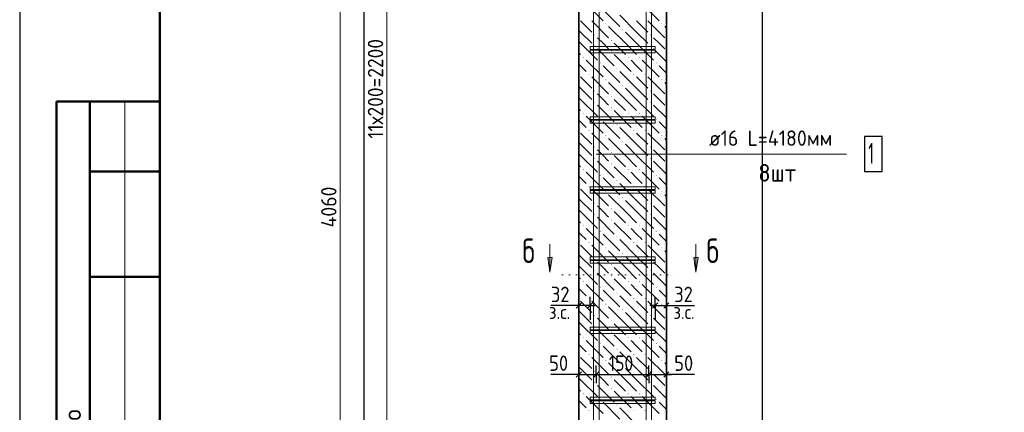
# Model space of a CAD drawing. Header units: millimetres. Extents: x 0 to 50400, y 0 to 35640.
# Tile 2 of 11: x 0 to 16872, y 13279 to 19999. Entities that reach past the tile are written whole.
import ezdxf

# ---------------------------------------------------------------- set-up
doc = ezdxf.new("R2010")
doc.units = ezdxf.units.MM
doc.linetypes.add('______2', pattern=[324, 240, -84])
doc.linetypes.add('______9', pattern=[120, 0, -120])
for name, color, linetype, lineweight in [('Standard', 7, 'Continuous', 25), ('ЖБ Пилон', 7, 'Continuous', 35), ('Позиционная метка диаметр_ шаг', 7, 'Continuous', 13), ('Позиционная метка линия выноска', 7, 'Continuous', 13), ('Размерная линия_ общее', 7, 'Continuous', 13), ('Узлы символ', 7, 'Continuous', 25)]:
    doc.layers.add(name, color=color, linetype=linetype, lineweight=lineweight)
doc.layers.add('Размерная выноска', color=7, linetype='Continuous')
doc.layers.add('Стена фоновая арматура Х1', color=7, linetype='______2', true_color=0xa0a0a0)
doc.layers.add('Стена Хомут', color=7, linetype='______2', true_color=0xa0a0a0)
doc.styles.add('ISOCPEUR', font='txt')

msp = doc.modelspace()

# ---------------------------------------------------------------- hatches: boundary and pattern name
at = {"layer": 'ЖБ Пилон', "linetype": 'Continuous', "lineweight": 18, "transparency": 33554687}
for points in [[(10036, 19931), (10044, 19939), (10051, 19931), (10044, 19923)], [(10996, 19931), (11004, 19939), (11011, 19931), (11004, 19923)], [(9844, 19739), (9852, 19747), (9859, 19739), (9852, 19731)], [(10324, 19835), (10332, 19843), (10339, 19835), (10332, 19827)], [(10804, 19739), (10812, 19747), (10819, 19739), (10812, 19731)], [(10132, 19643), (10140, 19651), (10147, 19643), (10140, 19635)], [(9844, 19547), (9852, 19555), (9859, 19547), (9852, 19539)], [(10132, 19451), (10140, 19459), (10147, 19451), (10140, 19443)], [(10804, 19547), (10812, 19555), (10819, 19547), (10812, 19539)], [(9652, 19355), (9660, 19363), (9667, 19355), (9660, 19347)], [(9940, 19259), (9948, 19267), (9955, 19259), (9948, 19251)], [(10420, 19355), (10428, 19363), (10435, 19355), (10428, 19347)], [(10612, 19355), (10620, 19363), (10627, 19355), (10620, 19347)], [(10900, 19259), (10908, 19267), (10915, 19259), (10908, 19251)], [(9748, 19067), (9756, 19075), (9763, 19067), (9756, 19059)], [(10228, 19163), (10236, 19171), (10243, 19163), (10236, 19155)], [(10516, 19067), (10524, 19075), (10531, 19067), (10524, 19059)], [(10708, 19067), (10716, 19075), (10723, 19067), (10716, 19059)], [(10036, 18971), (10044, 18979), (10051, 18971), (10044, 18963)], [(10996, 18971), (11004, 18979), (11011, 18971), (11004, 18963)], [(9844, 18779), (9852, 18787), (9859, 18779), (9852, 18771)], [(10324, 18875), (10332, 18883), (10339, 18875), (10332, 18867)], [(10804, 18779), (10812, 18787), (10819, 18779), (10812, 18771)], [(9844, 18587), (9852, 18595), (9859, 18587), (9852, 18579)], [(10132, 18683), (10140, 18691), (10147, 18683), (10140, 18675)], [(10804, 18587), (10812, 18595), (10819, 18587), (10812, 18579)], [(9652, 18395), (9660, 18403), (9667, 18395), (9660, 18387)], [(10132, 18491), (10140, 18499), (10147, 18491), (10140, 18483)], [(10420, 18395), (10428, 18403), (10435, 18395), (10428, 18387)], [(10612, 18395), (10620, 18403), (10627, 18395), (10620, 18387)], [(9940, 18299), (9948, 18307), (9955, 18299), (9948, 18291)], [(10900, 18299), (10908, 18307), (10915, 18299), (10908, 18291)], [(9748, 18107), (9756, 18115), (9763, 18107), (9756, 18099)], [(10228, 18203), (10236, 18211), (10243, 18203), (10236, 18195)], [(10516, 18107), (10524, 18115), (10531, 18107), (10524, 18099)], [(10708, 18107), (10716, 18115), (10723, 18107), (10716, 18099)], [(10036, 18011), (10044, 18019), (10051, 18011), (10044, 18003)], [(10324, 17915), (10332, 17923), (10339, 17915), (10332, 17907)], [(10996, 18011), (11004, 18019), (11011, 18011), (11004, 18003)], [(9844, 17819), (9852, 17827), (9859, 17819), (9852, 17811)], [(10132, 17723), (10140, 17731), (10147, 17723), (10140, 17715)], [(10804, 17819), (10812, 17827), (10819, 17819), (10812, 17811)], [(9844, 17627), (9852, 17635), (9859, 17627), (9852, 17619)], [(10804, 17627), (10812, 17635), (10819, 17627), (10812, 17619)], [(9652, 17435), (9660, 17443), (9667, 17435), (9660, 17427)], [(10132, 17531), (10140, 17539), (10147, 17531), (10140, 17523)], [(10420, 17435), (10428, 17443), (10435, 17435), (10428, 17427)], [(10612, 17435), (10620, 17443), (10627, 17435), (10620, 17427)], [(9940, 17339), (9948, 17347), (9955, 17339), (9948, 17331)], [(10228, 17243), (10236, 17251), (10243, 17243), (10236, 17235)], [(10900, 17339), (10908, 17347), (10915, 17339), (10908, 17331)], [(9748, 17147), (9756, 17155), (9763, 17147), (9756, 17139)], [(10036, 17051), (10044, 17059), (10051, 17051), (10044, 17043)], [(10516, 17147), (10524, 17155), (10531, 17147), (10524, 17139)], [(10708, 17147), (10716, 17155), (10723, 17147), (10716, 17139)], [(10996, 17051), (11004, 17059), (11011, 17051), (11004, 17043)], [(10324, 16955), (10332, 16963), (10339, 16955), (10332, 16947)], [(9844, 16859), (9852, 16867), (9859, 16859), (9852, 16851)], [(10132, 16763), (10140, 16771), (10147, 16763), (10140, 16755)], [(10804, 16859), (10812, 16867), (10819, 16859), (10812, 16851)], [(9844, 16667), (9852, 16675), (9859, 16667), (9852, 16659)], [(10132, 16571), (10140, 16579), (10147, 16571), (10140, 16563)], [(10804, 16667), (10812, 16675), (10819, 16667), (10812, 16659)], [(9652, 16475), (9660, 16483), (9667, 16475), (9660, 16467)], [(9940, 16379), (9948, 16387), (9955, 16379), (9948, 16371)], [(10420, 16475), (10428, 16483), (10435, 16475), (10428, 16467)], [(10612, 16475), (10620, 16483), (10627, 16475), (10620, 16467)], [(10900, 16379), (10908, 16387), (10915, 16379), (10908, 16371)], [(10228, 16283), (10236, 16291), (10243, 16283), (10236, 16275)], [(9748, 16187), (9756, 16195), (9763, 16187), (9756, 16179)], [(10036, 16091), (10044, 16099), (10051, 16091), (10044, 16083)], [(10516, 16187), (10524, 16195), (10531, 16187), (10524, 16179)], [(10708, 16187), (10716, 16195), (10723, 16187), (10716, 16179)], [(10996, 16091), (11004, 16099), (11011, 16091), (11004, 16083)], [(9844, 15899), (9852, 15907), (9859, 15899), (9852, 15891)], [(10324, 15995), (10332, 16003), (10339, 15995), (10332, 15987)], [(10804, 15899), (10812, 15907), (10819, 15899), (10812, 15891)], [(9844, 15707), (9852, 15715), (9859, 15707), (9852, 15699)], [(10132, 15803), (10140, 15811), (10147, 15803), (10140, 15795)], [(10804, 15707), (10812, 15715), (10819, 15707), (10812, 15699)], [(9652, 15515), (9660, 15523), (9667, 15515), (9660, 15507)], [(10132, 15611), (10140, 15619), (10147, 15611), (10140, 15603)], [(10420, 15515), (10428, 15523), (10435, 15515), (10428, 15507)], [(10612, 15515), (10620, 15523), (10627, 15515), (10620, 15507)], [(9940, 15419), (9948, 15427), (9955, 15419), (9948, 15411)], [(10900, 15419), (10908, 15427), (10915, 15419), (10908, 15411)], [(9748, 15227), (9756, 15235), (9763, 15227), (9756, 15219)], [(10228, 15323), (10236, 15331), (10243, 15323), (10236, 15315)], [(10516, 15227), (10524, 15235), (10531, 15227), (10524, 15219)], [(10708, 15227), (10716, 15235), (10723, 15227), (10716, 15219)], [(10036, 15131), (10044, 15139), (10051, 15131), (10044, 15123)], [(10324, 15035), (10332, 15043), (10339, 15035), (10332, 15027)], [(10996, 15131), (11004, 15139), (11011, 15131), (11004, 15123)], [(9844, 14939), (9852, 14947), (9859, 14939), (9852, 14931)], [(10132, 14843), (10140, 14851), (10147, 14843), (10140, 14835)], [(10804, 14939), (10812, 14947), (10819, 14939), (10812, 14931)], [(9844, 14747), (9852, 14755), (9859, 14747), (9852, 14739)], [(10804, 14747), (10812, 14755), (10819, 14747), (10812, 14739)], [(9652, 14555), (9660, 14563), (9667, 14555), (9660, 14547)], [(10132, 14651), (10140, 14659), (10147, 14651), (10140, 14643)], [(10420, 14555), (10428, 14563), (10435, 14555), (10428, 14547)], [(10612, 14555), (10620, 14563), (10627, 14555), (10620, 14547)], [(9940, 14459), (9948, 14467), (9955, 14459), (9948, 14451)], [(10228, 14363), (10236, 14371), (10243, 14363), (10236, 14355)], [(10900, 14459), (10908, 14467), (10915, 14459), (10908, 14451)], [(9748, 14267), (9756, 14275), (9763, 14267), (9756, 14259)], [(10036, 14171), (10044, 14179), (10051, 14171), (10044, 14163)], [(10516, 14267), (10524, 14275), (10531, 14267), (10524, 14259)], [(10708, 14267), (10716, 14275), (10723, 14267), (10716, 14259)], [(10996, 14171), (11004, 14179), (11011, 14171), (11004, 14163)], [(10324, 14075), (10332, 14083), (10339, 14075), (10332, 14067)], [(9844, 13979), (9852, 13987), (9859, 13979), (9852, 13971)], [(10132, 13883), (10140, 13891), (10147, 13883), (10140, 13875)], [(10804, 13979), (10812, 13987), (10819, 13979), (10812, 13971)], [(9844, 13787), (9852, 13795), (9859, 13787), (9852, 13779)], [(10132, 13691), (10140, 13699), (10147, 13691), (10140, 13683)], [(10804, 13787), (10812, 13795), (10819, 13787), (10812, 13779)], [(9652, 13595), (9660, 13603), (9667, 13595), (9660, 13587)], [(9940, 13499), (9948, 13507), (9955, 13499), (9948, 13491)], [(10420, 13595), (10428, 13603), (10435, 13595), (10428, 13587)], [(10612, 13595), (10620, 13603), (10627, 13595), (10620, 13587)], [(10900, 13499), (10908, 13507), (10915, 13499), (10908, 13491)], [(10228, 13403), (10236, 13411), (10243, 13403), (10236, 13395)], [(9748, 13307), (9756, 13315), (9763, 13307), (9756, 13299)], [(10516, 13307), (10524, 13315), (10531, 13307), (10524, 13299)], [(10708, 13307), (10716, 13315), (10723, 13307), (10716, 13299)]]:
    msp.add_hatch(color=7, dxfattribs=at).paths.add_polyline_path(points, flags=16)
at = {"layer": 'Узлы символ', "linetype": 'Continuous', "lineweight": 13, "transparency": 33554687}
for points in [[(9123, 15930), (9087, 15678), (9051, 15930)], [(11624, 15930), (11588, 15678), (11552, 15930)]]:
    msp.add_hatch(color=7, dxfattribs=at).paths.add_polyline_path(points, flags=16)

# ---------------------------------------------------------------- linework, layer by layer
at = {"layer": 'Standard', "color": 7, "linetype": 'Continuous', "lineweight": 25, "transparency": 33554687}
for p, q in [((2400, 35040), (2400, 1270)), ((9626, 15150), (9536, 15060)), ((9818, 15150), (9728, 15060)), ((10844, 15060), (10934, 15150)), ((11036, 15060), (11126, 15150)), ((9536, 13883), (9626, 13973)), ((9836, 13883), (9926, 13973)), ((10736, 13883), (10826, 13973)), ((11036, 13883), (11126, 13973))]:
    msp.add_line(p, q, dxfattribs=at)
at = {"layer": 'Standard', "color": 7, "linetype": 'Continuous', "lineweight": 50, "transparency": 33554687}
for p, q in [((7, 18600), (0, 18600)), ((2400, 18600), (632, 18600)), ((632, 18600), (632, 10800)), ((632, 18600), (632, 10800)), ((1200, 18600), (1200, 10800)), ((2400, 17400), (1200, 17400)), ((2400, 15600), (1200, 15600))]:
    msp.add_line(p, q, dxfattribs=at)
at = {"layer": 'Standard', "color": 7, "linetype": 'Continuous', "lineweight": 13, "transparency": 33554687}
msp.add_line((1800, 18600), (1800, 10800), dxfattribs=at)
at = {"layer": 'Standard', "color": 7, "linetype": 'Continuous', "lineweight": -3, "transparency": 33554687}
for p, q in [((9581, 15105), (9581, 15255)), ((9773, 15105), (9773, 15255)), ((10889, 15105), (10889, 15255)), ((11081, 15105), (11081, 15255)), ((9581, 15105), (9491, 15105)), ((9581, 15105), (9581, 14955)), ((9581, 15105), (9581, 15105)), ((9773, 15105), (9581, 15105)), ((9773, 15105), (9773, 14955)), ((9773, 15105), (9773, 14864)), ((9773, 15105), (9863, 15105)), ((10889, 15105), (10799, 15105)), ((10889, 15105), (10889, 14955)), ((10889, 15105), (10889, 14864)), ((10889, 15105), (11081, 15105)), ((11081, 15105), (11081, 14955)), ((11081, 15105), (11081, 15105)), ((11081, 15105), (11171, 15105)), ((9581, 13928), (9581, 14078)), ((9881, 13928), (9881, 14078)), ((10781, 13928), (10781, 14078)), ((11081, 13928), (11081, 14078)), ((9581, 13928), (9491, 13928)), ((9581, 13928), (9581, 13778)), ((9581, 13928), (9581, 13928)), ((9581, 13928), (9881, 13928)), ((9881, 13928), (9881, 13778)), ((9881, 13928), (9881, 13928)), ((9881, 13928), (10781, 13928)), ((10781, 13928), (10781, 13778)), ((10781, 13928), (10781, 13927)), ((10781, 13928), (11081, 13928)), ((11081, 13928), (11081, 13778)), ((11081, 13928), (11081, 13928)), ((11081, 13928), (11171, 13928))]:
    msp.add_line(p, q, dxfattribs=at)
at = {"layer": 'Standard', "color": 7, "linetype": 'Continuous', "lineweight": 25, "transparency": 33554687}
msp.add_lwpolyline([(0, 0), (50400, 0), (50400, 35640), (0, 35640), (0, 0)], close=True, dxfattribs=at)
at = {"layer": 'Standard', "color": 7, "linetype": 'Continuous', "lineweight": 13, "transparency": 33554687}
msp.add_lwpolyline([(50400, 35640), (0, 35640), (0, 0), (50400, 0), (50400, 35640)], dxfattribs=at)
msp.add_lwpolyline([(50400, 35640), (0, 35640), (0, 0), (50400, 0), (50400, 35640)], dxfattribs=at)
at = {"layer": 'Standard', "color": 7, "linetype": 'Continuous', "lineweight": 50, "transparency": 33554687}
msp.add_lwpolyline([(2400, 35040), (49800, 35040), (49800, 600), (2400, 600), (2400, 35040)], close=True, dxfattribs=at)
at = {"layer": 'Standard', "color": 254, "linetype": 'Continuous', "lineweight": -3, "true_color": 0xc4c4ff, "transparency": 33554687}
msp.add_lwpolyline([(5897, 2078), (12731, 2078), (12731, 32873), (5897, 32873), (5897, 2078)], dxfattribs=at)
at = {"layer": 'ЖБ Пилон', "color": 7, "linetype": 'Continuous', "lineweight": 35, "transparency": 33554687}
for p, q in [((9581, 28994), (9581, 4634)), ((11081, 4634), (11081, 28994))]:
    msp.add_line(p, q, dxfattribs=at)
at = {"layer": 'ЖБ Пилон', "color": 9, "linetype": 'Continuous', "lineweight": 18, "true_color": 0xc7c7c7, "transparency": 33554687}
for p, q in [((9708, 20267), (9996, 19979)), ((10668, 20267), (10956, 19979)), ((9996, 20171), (10284, 19883)), ((9612, 19979), (9804, 19787)), ((9804, 19979), (10092, 19691)), ((10572, 19787), (10284, 20075)), ((10572, 19979), (10764, 19787)), ((10764, 19979), (11052, 19691)), ((9612, 19787), (9581, 19817)), ((9612, 19787), (9804, 19595)), ((10380, 19595), (10092, 19883)), ((10380, 19787), (10572, 19595)), ((10572, 19787), (10764, 19595)), ((11081, 19853), (11052, 19883)), ((9581, 19625), (9612, 19595)), ((9612, 19595), (9900, 19307)), ((9996, 19595), (9900, 19691)), ((10092, 19499), (9996, 19595)), ((10188, 19595), (10380, 19403)), ((10380, 19595), (10572, 19403)), ((10572, 19595), (10860, 19307)), ((10956, 19595), (10860, 19691)), ((11052, 19499), (10956, 19595)), ((9581, 19433), (9612, 19403)), ((9900, 19499), (10188, 19211)), ((10188, 19403), (10476, 19115)), ((10860, 19499), (11081, 19277)), ((9612, 19211), (9581, 19241)), ((9708, 19307), (9996, 19019)), ((10572, 19211), (10476, 19307)), ((10668, 19307), (10956, 19019)), ((9708, 19115), (9612, 19211)), ((9996, 19211), (10284, 18923)), ((10572, 18827), (10284, 19115)), ((10668, 19115), (10572, 19211)), ((10956, 19211), (11081, 19085)), ((9612, 19019), (9804, 18827)), ((9804, 19019), (10092, 18731)), ((10380, 18635), (10092, 18923)), ((10572, 19019), (10764, 18827)), ((10764, 19019), (11052, 18731)), ((11081, 18893), (11052, 18923)), ((9612, 18827), (9581, 18857)), ((9612, 18827), (9804, 18635)), ((9996, 18635), (9900, 18731)), ((10380, 18827), (10572, 18635)), ((10572, 18827), (10764, 18635)), ((10956, 18635), (10860, 18731)), ((9581, 18665), (9612, 18635)), ((9612, 18635), (9900, 18347)), ((10092, 18539), (9996, 18635)), ((10188, 18635), (10380, 18443)), ((10380, 18635), (10572, 18443)), ((10572, 18635), (10860, 18347)), ((11052, 18539), (10956, 18635)), ((9581, 18473), (9612, 18443)), ((9900, 18539), (10188, 18251)), ((10188, 18443), (10476, 18155)), ((10860, 18539), (11081, 18317)), ((9612, 18251), (9581, 18281)), ((9708, 18155), (9612, 18251)), ((9708, 18347), (9996, 18059)), ((9996, 18251), (10284, 17963)), ((10572, 18251), (10476, 18347)), ((10668, 18155), (10572, 18251)), ((10668, 18347), (10956, 18059)), ((10956, 18251), (11081, 18125)), ((9612, 18059), (9804, 17867)), ((9804, 18059), (10092, 17771)), ((10572, 17867), (10284, 18155)), ((10572, 18059), (10764, 17867)), ((10764, 18059), (11052, 17771)), ((9612, 17867), (9581, 17897)), ((10380, 17675), (10092, 17963)), ((11081, 17933), (11052, 17963)), ((9612, 17867), (9804, 17675)), ((9996, 17675), (9900, 17771)), ((10380, 17867), (10572, 17675)), ((10572, 17867), (10764, 17675)), ((10956, 17675), (10860, 17771)), ((9581, 17705), (9612, 17675)), ((9612, 17675), (9900, 17387)), ((9900, 17579), (10188, 17291)), ((10092, 17579), (9996, 17675)), ((10188, 17675), (10380, 17483)), ((10380, 17675), (10572, 17483)), ((10572, 17675), (10860, 17387)), ((10860, 17579), (11081, 17357)), ((11052, 17579), (10956, 17675)), ((9581, 17513), (9612, 17483)), ((9708, 17387), (9996, 17099)), ((10188, 17483), (10476, 17195)), ((10572, 17291), (10476, 17387)), ((10668, 17387), (10956, 17099)), ((9612, 17291), (9581, 17321)), ((9708, 17195), (9612, 17291)), ((9996, 17291), (10284, 17003)), ((10668, 17195), (10572, 17291)), ((10956, 17291), (11081, 17165)), ((9612, 17099), (9804, 16907)), ((9804, 17099), (10092, 16811)), ((10572, 16907), (10284, 17195)), ((10572, 17099), (10764, 16907)), ((10764, 17099), (11052, 16811)), ((9612, 16907), (9581, 16937)), ((9612, 16907), (9804, 16715)), ((10380, 16715), (10092, 17003)), ((10380, 16907), (10572, 16715)), ((10572, 16907), (10764, 16715)), ((11081, 16973), (11052, 17003)), ((9581, 16745), (9612, 16715)), ((9612, 16715), (9900, 16427)), ((9996, 16715), (9900, 16811)), ((10092, 16619), (9996, 16715)), ((10188, 16715), (10380, 16523)), ((10380, 16715), (10572, 16523)), ((10572, 16715), (10860, 16427)), ((10956, 16715), (10860, 16811)), ((11052, 16619), (10956, 16715)), ((9581, 16553), (9612, 16523)), ((9900, 16619), (10188, 16331)), ((10860, 16619), (11081, 16397)), ((9708, 16427), (9996, 16139)), ((10188, 16523), (10476, 16235)), ((10572, 16331), (10476, 16427)), ((10668, 16427), (10956, 16139)), ((9612, 16331), (9581, 16361)), ((9708, 16235), (9612, 16331)), ((9996, 16331), (10284, 16043)), ((10572, 15947), (10284, 16235)), ((10668, 16235), (10572, 16331)), ((10956, 16331), (11081, 16205)), ((9612, 16139), (9804, 15947)), ((9804, 16139), (10092, 15851)), ((10380, 15755), (10092, 16043)), ((10572, 16139), (10764, 15947)), ((10764, 16139), (11052, 15851)), ((11081, 16013), (11052, 16043)), ((9612, 15947), (9581, 15977)), ((9612, 15947), (9804, 15755)), ((10380, 15947), (10572, 15755)), ((10572, 15947), (10764, 15755)), ((9581, 15785), (9612, 15755)), ((9612, 15755), (9900, 15467)), ((9996, 15755), (9900, 15851)), ((10092, 15659), (9996, 15755)), ((10188, 15755), (10380, 15563)), ((10380, 15755), (10572, 15563)), ((10572, 15755), (10860, 15467)), ((10956, 15755), (10860, 15851)), ((11052, 15659), (10956, 15755)), ((9581, 15593), (9612, 15563)), ((9900, 15659), (10188, 15371)), ((10188, 15563), (10476, 15275)), ((10860, 15659), (11081, 15437)), ((9612, 15371), (9581, 15401)), ((9708, 15275), (9612, 15371)), ((9708, 15467), (9996, 15179)), ((9996, 15371), (10284, 15083)), ((10572, 15371), (10476, 15467)), ((10668, 15275), (10572, 15371)), ((10668, 15467), (10956, 15179)), ((10956, 15371), (11081, 15245)), ((10572, 14987), (10284, 15275)), ((9612, 14987), (9581, 15017)), ((9612, 15179), (9804, 14987)), ((9804, 15179), (10092, 14891)), ((10380, 14795), (10092, 15083)), ((10572, 15179), (10764, 14987)), ((10764, 15179), (11052, 14891)), ((11081, 15053), (11052, 15083)), ((9612, 14987), (9804, 14795)), ((9996, 14795), (9900, 14891)), ((10380, 14987), (10572, 14795)), ((10572, 14987), (10764, 14795)), ((10956, 14795), (10860, 14891)), ((9581, 14825), (9612, 14795)), ((9612, 14795), (9900, 14507)), ((9900, 14699), (10188, 14411)), ((10092, 14699), (9996, 14795)), ((10188, 14795), (10380, 14603)), ((10380, 14795), (10572, 14603)), ((10572, 14795), (10860, 14507)), ((10860, 14699), (11081, 14477)), ((11052, 14699), (10956, 14795)), ((9581, 14633), (9612, 14603)), ((10188, 14603), (10476, 14315)), ((9612, 14411), (9581, 14441)), ((9708, 14315), (9612, 14411)), ((9708, 14507), (9996, 14219)), ((9996, 14411), (10284, 14123)), ((10572, 14411), (10476, 14507)), ((10668, 14315), (10572, 14411)), ((10668, 14507), (10956, 14219)), ((10956, 14411), (11081, 14285)), ((9612, 14219), (9804, 14027)), ((9804, 14219), (10092, 13931)), ((10572, 14027), (10284, 14315)), ((10572, 14219), (10764, 14027)), ((10764, 14219), (11052, 13931)), ((9612, 14027), (9581, 14057)), ((9612, 14027), (9804, 13835)), ((10380, 13835), (10092, 14123)), ((10380, 14027), (10572, 13835)), ((10572, 14027), (10764, 13835)), ((11081, 14093), (11052, 14123)), ((9581, 13865), (9612, 13835)), ((9612, 13835), (9900, 13547)), ((9996, 13835), (9900, 13931)), ((10092, 13739), (9996, 13835)), ((10188, 13835), (10380, 13643)), ((10380, 13835), (10572, 13643)), ((10572, 13835), (10860, 13547)), ((10956, 13835), (10860, 13931)), ((11052, 13739), (10956, 13835)), ((9581, 13673), (9612, 13643)), ((9900, 13739), (10188, 13451)), ((10860, 13739), (11081, 13517)), ((9708, 13547), (9996, 13259)), ((10188, 13643), (10476, 13355)), ((10572, 13451), (10476, 13547)), ((10668, 13547), (10956, 13259)), ((9612, 13451), (9581, 13481)), ((9708, 13355), (9612, 13451)), ((9996, 13451), (10284, 13163)), ((10572, 13067), (10284, 13355)), ((10668, 13355), (10572, 13451)), ((10956, 13451), (11081, 13325))]:
    msp.add_line(p, q, dxfattribs=at)
at = {"layer": 'Позиционная метка линия выноска', "color": 7, "linetype": 'Continuous', "lineweight": 13, "transparency": 33554687}
msp.add_line((9881, 17699), (14167, 17699), dxfattribs=at)
at = {"layer": 'Размерная выноска', "color": 7, "linetype": 'Continuous', "lineweight": -3, "transparency": 33554687}
for p, q in [((9581, 15105), (9101, 15105)), ((11081, 15105), (11561, 15105)), ((9581, 13928), (9101, 13928)), ((11561, 13928), (11081, 13928))]:
    msp.add_line(p, q, dxfattribs=at)
at = {"layer": 'Размерная линия_ общее', "color": 7, "linetype": 'Continuous', "lineweight": 13, "transparency": 33554687}
for p, q in [((5489, 28994), (5489, 4634)), ((6289, 12314), (6289, 25514))]:
    msp.add_line(p, q, dxfattribs=at)
at = {"layer": 'Стена фоновая арматура Х1', "color": 7, "linetype": 'Continuous', "lineweight": 18, "transparency": 33554687}
for points in [[(9833, 4634), (9833, 29714), (9929, 29714), (9929, 4634), (9833, 4634)], [(9833, 4634), (9833, 29714), (9929, 29714), (9929, 4634), (9833, 4634)], [(9833, 4634), (9833, 29714), (9929, 29714), (9929, 4634), (9833, 4634)], [(9833, 4634), (9833, 29714), (9929, 29714), (9929, 4634), (9833, 4634)], [(10733, 4634), (10733, 29714), (10829, 29714), (10829, 4634), (10733, 4634)], [(10733, 4634), (10733, 29714), (10829, 29714), (10829, 4634), (10733, 4634)], [(10733, 4634), (10733, 29714), (10829, 29714), (10829, 4634), (10733, 4634)], [(10733, 4634), (10733, 29714), (10829, 29714), (10829, 4634), (10733, 4634)]]:
    msp.add_lwpolyline(points, dxfattribs=at)
at = {"layer": 'Стена фоновая арматура Х1', "color": 7, "linetype": 'Continuous', "lineweight": 25, "transparency": 33554687}
msp.add_lwpolyline([(14479, 17399), (14779, 17399), (14779, 17999), (14479, 17999), (14479, 17399)], dxfattribs=at)
at = {"layer": 'Стена Хомут', "color": 7, "linetype": 'Continuous', "lineweight": 13, "transparency": 33554687}
for points in [[(9773, 19538), (10889, 19538), (10889, 19490), (9773, 19490), (9773, 19538)], [(9773, 19478), (10889, 19478), (10889, 19430), (9773, 19430), (9773, 19478)], [(9773, 18338), (10889, 18338), (10889, 18290), (9773, 18290), (9773, 18338)], [(9773, 18278), (10889, 18278), (10889, 18230), (9773, 18230), (9773, 18278)], [(9773, 17138), (10889, 17138), (10889, 17090), (9773, 17090), (9773, 17138)], [(9773, 17078), (10889, 17078), (10889, 17030), (9773, 17030), (9773, 17078)], [(9773, 15938), (10889, 15938), (10889, 15890), (9773, 15890), (9773, 15938)], [(9773, 15878), (10889, 15878), (10889, 15830), (9773, 15830), (9773, 15878)], [(9773, 14738), (10889, 14738), (10889, 14690), (9773, 14690), (9773, 14738)], [(9773, 14678), (10889, 14678), (10889, 14630), (9773, 14630), (9773, 14678)], [(9773, 13538), (10889, 13538), (10889, 13490), (9773, 13490), (9773, 13538)], [(9773, 13478), (10889, 13478), (10889, 13430), (9773, 13430), (9773, 13478)]]:
    msp.add_lwpolyline(points, dxfattribs=at)
at = {"layer": 'Узлы символ', "color": 7, "linetype": 'Continuous', "lineweight": 13, "transparency": 33554687}
for p, q in [((9087, 15678), (9087, 16158)), ((11588, 15678), (11588, 16158)), ((9087, 15678), (9051, 15930)), ((9051, 15930), (9123, 15930)), ((9087, 15930), (9087, 15948)), ((9123, 15930), (9087, 15678)), ((11588, 15678), (11552, 15930)), ((11552, 15930), (11624, 15930)), ((11588, 15930), (11588, 15948)), ((11624, 15930), (11588, 15678)), ((9087, 15678), (9087, 15678)), ((9087, 15678), (9087, 15678)), ((9087, 15678), (9087, 15678)), ((11588, 15678), (11588, 15678)), ((11588, 15678), (11588, 15678)), ((11588, 15678), (11588, 15678))]:
    msp.add_line(p, q, dxfattribs=at)
at = {"layer": 'Узлы символ', "color": 7, "linetype": '______9', "lineweight": 13, "transparency": 33554687}
msp.add_line((9301, 15631), (11341, 15631), dxfattribs=at)

# ---------------------------------------------------------------- texts
at = {"layer": 'Standard', "color": 7, "linetype": 'Continuous', "lineweight": 25, "transparency": 33554687, "char_height": 264, "attachment_point": 7, "style": 'ISOCPEUR'}
for s, insert, width in [('\\W0.87;32', (9103, 15165), 484.71), ('\\W0.87;32', (11216, 15165), 484.72), ('\\W0.87;50', (9073, 13988), 484.71), ('\\W0.83;150', (10094, 13988), 610.29), ('\\W0.87;50', (11216, 13988), 484.72)]:
    msp.add_mtext(s, dxfattribs=dict(at, insert=insert, width=width))
at = {"layer": 'Standard', "color": 7, "linetype": 'Continuous', "lineweight": 18, "transparency": 33554687, "char_height": 240, "width": 551.93, "attachment_point": 7, "style": 'ISOCPEUR'}
for insert in [(9070, 14876), (11203, 14876)]:
    msp.add_mtext('\\W0.90;з.с.', dxfattribs=dict(at, insert=insert))
at = {"layer": 'Standard', "color": 7, "linetype": 'Continuous', "lineweight": 50, "transparency": 33554687, "insert": (1050, 11114), "char_height": 300, "width": 2486.25, "attachment_point": 7, "rotation": 90, "style": 'ISOCPEUR'}
msp.add_mtext('\\A1;{\\fISOCPEUR|i0|b0;\\H300.000000;\\W1.000000;\\C7;Согласовано}\\P', dxfattribs=at)
at = {"layer": 'Позиционная метка диаметр_ шаг', "color": 7, "linetype": 'Continuous', "lineweight": 25, "transparency": 33554687, "insert": (12657, 17228), "char_height": 300, "width": 888.55, "attachment_point": 7, "style": 'ISOCPEUR'}
msp.add_mtext('\\W0.93;8шт', dxfattribs=at)
at = {"layer": 'Размерная линия_ общее', "color": 7, "linetype": 'Continuous', "lineweight": 25, "transparency": 33554687, "char_height": 264, "attachment_point": 7, "rotation": 90, "style": 'ISOCPEUR'}
for s, insert, width in [('\\W0.92;11х200=2200', (6229, 17963), 2047.77), ('\\W0.93;4060', (5429, 16444), 888.46)]:
    msp.add_mtext(s, dxfattribs=dict(at, insert=insert, width=width))
at = {"layer": 'Стена фоновая арматура Х1', "color": 7, "linetype": 'Continuous', "lineweight": 13, "transparency": 33554687, "attachment_point": 7, "style": 'ISOCPEUR'}
for s, insert, char_height, width in [('\\W0.94;ø16 L=4180мм ', (11812, 17840), 264, 2498.73), ('\\W0.56;1', (14539, 17531), 360, 280.01)]:
    msp.add_mtext(s, dxfattribs=dict(at, insert=insert, char_height=char_height, width=width))
at = {"layer": 'Узлы символ', "color": 7, "linetype": 'Continuous', "lineweight": 35, "transparency": 33554687, "char_height": 420, "width": 456.96, "attachment_point": 7, "style": 'ISOCPEUR'}
for insert in [(8613, 15832), (11768, 15832)]:
    msp.add_mtext('\\W0.78;б', dxfattribs=dict(at, insert=insert))

doc.saveas('drawing.dxf')
